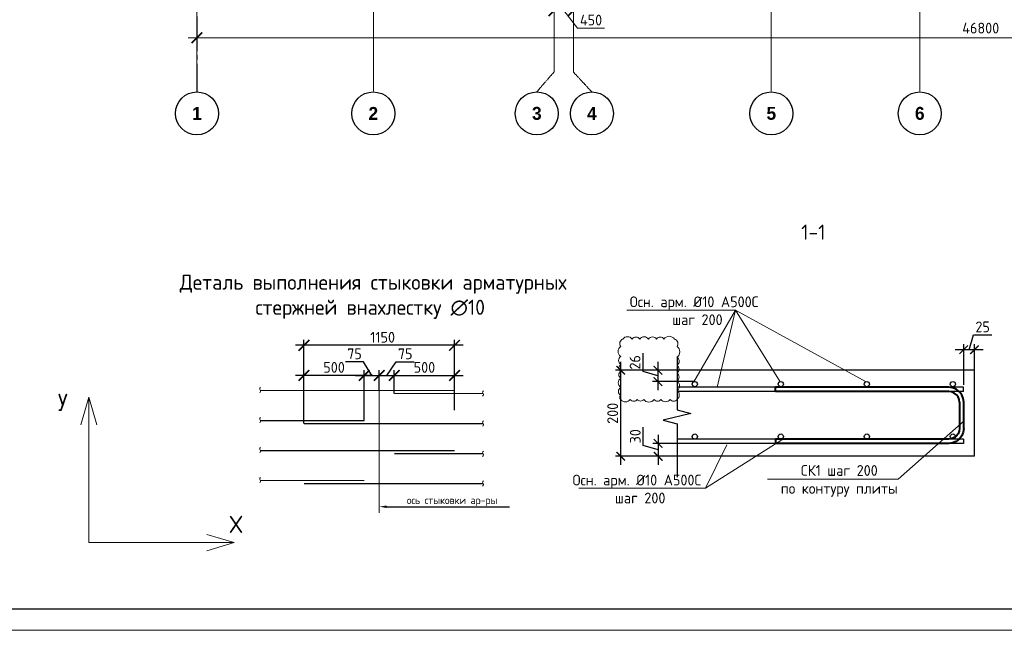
# Model space of a CAD drawing. Header units: millimetres. Extents: x -42044588 to 856694, y -806701 to 941911.
# Tile 44 of 256: x -107455 to -84570, y -449019 to -434819. Entities that reach past the tile are written whole.
import ezdxf
from ezdxf import colors
from ezdxf.entities.mleader import LeaderData, LeaderLine
from ezdxf.enums import TextEntityAlignment as Align
from ezdxf.math import Vec2, Vec3

# ---------------------------------------------------------------- set-up
doc = ezdxf.new("R2010")
doc.units = ezdxf.units.MM
for name, pattern in [('______5', [1100, 800, -100, 100, -100]), ('CENTER2', [28.575, 19.05, -3.175, 3.175, -3.175]), ('осевая', [50.8, 31.75, -6.35, 6.35, -6.35])]:
    doc.linetypes.add(name, pattern=pattern)
for name, color, linetype, lineweight in [('0.20 __', 4, 'Continuous', 20), ('_0.5', 94, 'Continuous', 50), ('Арм_хомуты', 133, 'Continuous', 18), ('Арматура', 152, 'Continuous', 40), ('Выноски', 20, 'Continuous', 20), ('Осевая', 10, 'CENTER2', 20), ('Оси', 40, '______5', 18), ('Перекрытие ж_бетон', 1, 'Continuous', 30), ('подоснова', 151, 'Continuous', 5), ('поз.', 2, 'Continuous', 25), ('РАЗМЕРЫ', 1, 'Continuous', 9), ('Текст', 7, 'Continuous', 25), ('ТОНКИЕ', 7, 'Continuous', 9), ('Узлы', 7, 'Continuous', 0)]:
    doc.layers.add(name, color=color, linetype=linetype, lineweight=lineweight)
doc.layers.add('ТОЛСТЫЕ_ОСНОВНЫЕ', color=6, linetype='Continuous')
doc.styles.add('Century Gothic', font='GOTHIC.TTF')
doc.styles.add('GOST 2.304', font='CS_Gost2304.shx')
doc.styles.add('GOST-2.304_Type-B', font='GOST_Common.ttf')
doc.styles.add('ГОСТ', font='GOST_Common.ttf')
doc.styles.add('ГОСТ 2.304', font='GOST_Common.ttf')
doc.styles.add('Украинский', font='isocpeur.ttf', dxfattribs={"oblique": 12})
doc.dimstyles.new('5х', dxfattribs={"dimscale": 100, "dimtxt": 2.5, "dimasz": 2.5, "dimexe": 1.25, "dimexo": 0, "dimtad": 1, "dimdec": 0, "dimlfac": 0.2, "dimtxsty": 'GOST-2.304_Type-B', "dimblk": 'ARCHTICK', "dimcen": 2.5, "dimdle": 2, "dimadec": 0, "dimazin": 2, "dimtfac": 0.75, "dimtdec": 0, "dimtmove": 1, "dimatfit": 3, "dimfxl": 0, "dimtolj": 1, "dimarcsym": 0})
doc.dimstyles.new('СПДС', dxfattribs={"dimscale": 100, "dimtxt": 2.5, "dimasz": 2, "dimexe": 1.25, "dimexo": 0, "dimtad": 1, "dimdec": 0, "dimrnd": 5, "dimtxsty": 'GOST-2.304_Type-B', "dimblk": 'ARCHTICK', "dimcen": 2.5, "dimdle": 2, "dimclrd": 1, "dimclre": 1, "dimclrt": 1, "dimadec": 0, "dimazin": 2, "dimtfac": 0.75, "dimtdec": 0, "dimtmove": 1, "dimatfit": 3, "dimfxl": 0, "dimtolj": 1, "dimarcsym": 0})

# ---------------------------------------------------------------- blocks, each defined once
blk = doc.blocks.new('A$Cd09756da')
at = {"layer": 'Текст', "color": 7, "attachment_point": 1, "style": 'ГОСТ'}
for s, width, heights, insert, char_height in [('\\pi594.35517;{\\fTimes New Roman|b0|i0|c204|p18;\\C256;Строительство жилого комплекса со  встроенными помещениями \\P\\pi1441.86779;общественного-делового, коммерческого назначения и \\P\\pi41.3631;поликлиническим учреждением по адресу: г. Чита, ул. 1-я Коллективная}', 11543.07, [0], (-11741, 4333), 250), ('\\pi389.01406;{\\fTimes New Roman|b0|i0|c204|p18;\\C256;«Жилой дом со встроенными помещениями \\P\\pi641.91601;общественно-делового и коммерческого \\P\\pi302.06381;назначения на первом этаже здания», поз. 3.1\\P}', 7000, [1500], (-12014, 2803), 225)]:
    blk.add_mtext_dynamic_manual_height_columns(s, width=width, gutter_width=12.5, heights=heights, dxfattribs=dict(at, insert=insert, char_height=char_height))
blk = doc.blocks.new('*U6686')
at = {"layer": 'ТОЛСТЫЕ_ОСНОВНЫЕ', "color": 6}
blk.add_lwpolyline([(20, 5), (886, 5), (886, 415), (20, 415)], close=True, dxfattribs=at)
at = {"layer": 'ТОНКИЕ'}
blk.add_lwpolyline([(0, 0), (891, 0), (891, 420), (0, 420)], close=True, dxfattribs=at)
blk = doc.blocks.new('_ArchTick')
at = {"color": 0, "linetype": 'ByBlock', "const_width": 0.15}
blk.add_lwpolyline([(-0.5, -0.5), (0.5, 0.5)], dxfattribs=at)
blk = doc.blocks.new('*D6710')
at = {"color": 1, "lineweight": -2, "transparency": 16777216}
for p, q in [((-85905, -346670), (-38705, -346670)), ((-85705, -346670), (-85705, -346545)), ((-38905, -346670), (-38905, -346545))]:
    blk.add_line(p, q, dxfattribs=at)
at = {"layer": 'DEFPOINTS', "color": 0, "transparency": 16777216}
for p in [(-85705, -346670), (-38905, -346670), (-38905, -346670)]:
    blk.add_point(p, dxfattribs=at)
at = {"color": 1, "lineweight": -2, "transparency": 16777216, "xscale": 250, "yscale": 250, "zscale": 250, "rotation": 180}
blk.add_blockref('_ArchTick', (-85705, -346670), dxfattribs=at)
at = {"color": 1, "lineweight": -2, "transparency": 16777216, "xscale": 250, "yscale": 250, "zscale": 250}
blk.add_blockref('_ArchTick', (-38905, -346670), dxfattribs=at)
at = {"color": 1, "transparency": 16777216, "insert": (-67487, -346445), "char_height": 250, "width": 104166.67, "attachment_point": 5, "style": 'GOST-2.304_Type-B'}
blk.add_mtext('\\A1;46800', dxfattribs=at)
blk = doc.blocks.new('NSY101')
at = {"color": 0, "linetype": 'ByBlock', "lineweight": -2}
blk.add_circle((0, 0), 50, dxfattribs=at)
blk = doc.blocks.new('СЛОЖНЫЙ_ОБЪЕКТ_31')
at = {"layer": 'Оси', "color": 16, "linetype": 'Continuous', "lineweight": 25, "transparency": 33554687, "xscale": 9.999999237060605, "yscale": 9.999999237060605, "zscale": 9.999999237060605}
blk.add_blockref('NSY101', (8813, -43009), dxfattribs=at)
at = {"layer": 'Оси', "color": 16, "linetype": 'Continuous', "lineweight": 25, "transparency": 33554687, "insert": (8813, -43009), "char_height": 300, "width": 385, "attachment_point": 5, "style": 'Century Gothic'}
blk.add_mtext('\\A1;{\\fCentury Gothic|i0|b1;\\H300.000000;\\W1.000000;\\C16;2}\\P', dxfattribs=at)
blk = doc.blocks.new('СЛОЖНЫЙ_ОБЪЕКТ_32')
at = {"layer": 'Оси', "color": 16, "linetype": 'Continuous', "lineweight": 25, "transparency": 33554687, "xscale": 9.999999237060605, "yscale": 9.999999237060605, "zscale": 9.999999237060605}
blk.add_blockref('NSY101', (18063, -43009), dxfattribs=at)
at = {"layer": 'Оси', "color": 16, "linetype": 'Continuous', "lineweight": 25, "transparency": 33554687, "insert": (18063, -43009), "char_height": 300, "width": 385, "attachment_point": 5, "style": 'Century Gothic'}
blk.add_mtext('\\A1;{\\fCentury Gothic|i0|b1;\\H300.000000;\\W1.000000;\\C16;5}\\P', dxfattribs=at)
blk = doc.blocks.new('СЛОЖНЫЙ_ОБЪЕКТ_33')
at = {"layer": 'Оси', "color": 16, "linetype": 'Continuous', "lineweight": 25, "transparency": 33554687, "xscale": 9.999999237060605, "yscale": 9.999999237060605, "zscale": 9.999999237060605}
blk.add_blockref('NSY101', (21513, -43009), dxfattribs=at)
at = {"layer": 'Оси', "color": 16, "linetype": 'Continuous', "lineweight": 25, "transparency": 33554687, "insert": (21513, -43009), "char_height": 300, "width": 385, "attachment_point": 5, "style": 'Century Gothic'}
blk.add_mtext('\\A1;{\\fCentury Gothic|i0|b1;\\H300.000000;\\W1.000000;\\C16;6}\\P', dxfattribs=at)
blk = doc.blocks.new('СЛОЖНЫЙ_ОБЪЕКТ_46')
at = {"layer": 'Оси', "color": 16, "linetype": 'Continuous', "lineweight": 25, "transparency": 33554687, "xscale": 9.999999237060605, "yscale": 9.999999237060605, "zscale": 9.999999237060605}
blk.add_blockref('NSY101', (5263, -43009), dxfattribs=at)
at = {"layer": 'Оси', "color": 16, "linetype": 'Continuous', "lineweight": 25, "transparency": 33554687, "insert": (5263, -43009), "char_height": 300, "width": 385, "attachment_point": 5, "style": 'Century Gothic'}
blk.add_mtext('\\A1;{\\fCentury Gothic|i0|b1;\\H300.000000;\\W1.000000;\\C16;1}\\P', dxfattribs=at)
blk = doc.blocks.new('СЛОЖНЫЙ_ОБЪЕКТ_48')
at = {"layer": 'Оси', "color": 16, "linetype": 'Continuous', "lineweight": 25, "transparency": 33554687, "xscale": 9.999999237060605, "yscale": 9.999999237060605, "zscale": 9.999999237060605}
blk.add_blockref('NSY101', (13893, -43009), dxfattribs=at)
at = {"layer": 'Оси', "color": 16, "linetype": 'Continuous', "lineweight": 25, "transparency": 33554687, "insert": (13893, -43009), "char_height": 300, "width": 385, "attachment_point": 5, "style": 'Century Gothic'}
blk.add_mtext('\\A1;{\\fCentury Gothic|i0|b1;\\H300.000000;\\W1.000000;\\C16;4}\\P', dxfattribs=at)
blk = doc.blocks.new('СЛОЖНЫЙ_ОБЪЕКТ_49')
at = {"layer": 'Оси', "color": 16, "linetype": 'Continuous', "lineweight": 25, "transparency": 33554687, "xscale": 9.999999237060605, "yscale": 9.999999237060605, "zscale": 9.999999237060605}
blk.add_blockref('NSY101', (12613, -43009), dxfattribs=at)
at = {"layer": 'Оси', "color": 16, "linetype": 'Continuous', "lineweight": 25, "transparency": 33554687, "insert": (12613, -43009), "char_height": 300, "width": 385, "attachment_point": 5, "style": 'Century Gothic'}
blk.add_mtext('\\A1;{\\fCentury Gothic|i0|b1;\\H300.000000;\\W1.000000;\\C16;3}\\P', dxfattribs=at)
blk = doc.blocks.new('*D6729')
at = {"color": 1, "lineweight": -2, "transparency": 16777216}
for p, q in [((-77405, -345914), (-77405, -346164)), ((-76955, -345976), (-76955, -346164)), ((-76755, -346039), (-77605, -346039)), ((-77180, -346039), (-76858, -346445)), ((-76858, -346445), (-76233, -346445))]:
    blk.add_line(p, q, dxfattribs=at)
at = {"layer": 'DEFPOINTS', "color": 0, "transparency": 16777216}
for p in [(-77405, -345914), (-76955, -345976), (-77405, -346039)]:
    blk.add_point(p, dxfattribs=at)
at = {"color": 1, "lineweight": -2, "transparency": 16777216, "xscale": 250, "yscale": 250, "zscale": 250, "rotation": 180}
blk.add_blockref('_ArchTick', (-77405, -346039), dxfattribs=at)
at = {"color": 1, "lineweight": -2, "transparency": 16777216, "xscale": 250, "yscale": 250, "zscale": 250}
blk.add_blockref('_ArchTick', (-76955, -346039), dxfattribs=at)
at = {"color": 1, "transparency": 16777216, "insert": (-76545, -346258), "char_height": 250, "attachment_point": 5, "style": 'GOST-2.304_Type-B'}
blk.add_mtext('\\A1;450', dxfattribs=at)
blk = doc.blocks.new('*D6051')
at = {"layer": 'DEFPOINTS', "color": 0, "linetype": 'Continuous', "transparency": 16777216}
for p in [(-100848, -443091), (-100848, -443441), (-99448, -444141)]:
    blk.add_point(p, dxfattribs=at)
at = {"layer": 'РАЗМЕРЫ', "color": 0, "linetype": 'Continuous', "lineweight": -2, "transparency": 16777216}
for p, q in [((-100848, -443441), (-100848, -442966)), ((-99448, -444141), (-99448, -442966)), ((-99248, -443091), (-101048, -443091))]:
    blk.add_line(p, q, dxfattribs=at)
at = {"layer": 'РАЗМЕРЫ', "color": 0, "linetype": 'Continuous', "lineweight": -2, "transparency": 16777216, "xscale": 250, "yscale": 250, "zscale": 250, "rotation": 180}
blk.add_blockref('_ArchTick', (-100848, -443091), dxfattribs=at)
at = {"layer": 'РАЗМЕРЫ', "color": 0, "linetype": 'Continuous', "lineweight": -2, "transparency": 16777216, "xscale": 250, "yscale": 250, "zscale": 250}
blk.add_blockref('_ArchTick', (-99448, -443091), dxfattribs=at)
at = {"layer": 'РАЗМЕРЫ', "color": 0, "linetype": 'Continuous', "lineweight": 0, "transparency": 16777216, "insert": (-100148, -442904), "char_height": 250, "attachment_point": 5, "style": 'GOST-2.304_Type-B'}
blk.add_mtext('\\A1;500', dxfattribs=at)
blk = doc.blocks.new('*D6052')
at = {"layer": 'DEFPOINTS', "color": 0, "linetype": 'Continuous', "transparency": 16777216}
for p in [(-97348, -443091), (-97348, -443441), (-98748, -443512)]:
    blk.add_point(p, dxfattribs=at)
at = {"layer": 'РАЗМЕРЫ', "color": 0, "linetype": 'Continuous', "lineweight": -2, "transparency": 16777216}
for p, q in [((-98748, -443512), (-98748, -442966)), ((-97348, -443441), (-97348, -442966)), ((-98948, -443091), (-97148, -443091))]:
    blk.add_line(p, q, dxfattribs=at)
at = {"layer": 'РАЗМЕРЫ', "color": 0, "linetype": 'Continuous', "lineweight": -2, "transparency": 16777216, "xscale": 250, "yscale": 250, "zscale": 250, "rotation": 180}
blk.add_blockref('_ArchTick', (-98748, -443091), dxfattribs=at)
at = {"layer": 'РАЗМЕРЫ', "color": 0, "linetype": 'Continuous', "lineweight": -2, "transparency": 16777216, "xscale": 250, "yscale": 250, "zscale": 250}
blk.add_blockref('_ArchTick', (-97348, -443091), dxfattribs=at)
at = {"layer": 'РАЗМЕРЫ', "color": 0, "linetype": 'Continuous', "lineweight": 0, "transparency": 16777216, "insert": (-98048, -442904), "char_height": 250, "attachment_point": 5, "style": 'GOST-2.304_Type-B'}
blk.add_mtext('\\A1;500', dxfattribs=at)
blk = doc.blocks.new('*D6053')
at = {"layer": 'DEFPOINTS', "color": 0, "linetype": 'Continuous', "transparency": 16777216}
for p in [(-100848, -442391), (-97348, -443898), (-100848, -444212)]:
    blk.add_point(p, dxfattribs=at)
at = {"layer": 'РАЗМЕРЫ', "color": 0, "linetype": 'Continuous', "lineweight": -2, "transparency": 16777216}
for p, q in [((-100848, -444212), (-100848, -442266)), ((-97348, -443898), (-97348, -442266)), ((-97148, -442391), (-101048, -442391))]:
    blk.add_line(p, q, dxfattribs=at)
at = {"layer": 'РАЗМЕРЫ', "color": 0, "linetype": 'Continuous', "lineweight": -2, "transparency": 16777216, "xscale": 250, "yscale": 250, "zscale": 250, "rotation": 180}
blk.add_blockref('_ArchTick', (-100848, -442391), dxfattribs=at)
at = {"layer": 'РАЗМЕРЫ', "color": 0, "linetype": 'Continuous', "lineweight": -2, "transparency": 16777216, "xscale": 250, "yscale": 250, "zscale": 250}
blk.add_blockref('_ArchTick', (-97348, -442391), dxfattribs=at)
at = {"layer": 'РАЗМЕРЫ', "color": 0, "linetype": 'Continuous', "lineweight": 0, "transparency": 16777216, "insert": (-99019, -442204), "char_height": 250, "attachment_point": 5, "style": 'GOST-2.304_Type-B'}
blk.add_mtext('\\A1;1150', dxfattribs=at)
blk = doc.blocks.new('*D6054')
at = {"layer": 'DEFPOINTS', "color": 0, "linetype": 'Continuous', "transparency": 16777216}
for p in [(-99098, -443091), (-99098, -443441), (-99448, -443500)]:
    blk.add_point(p, dxfattribs=at)
at = {"layer": 'РАЗМЕРЫ', "color": 0, "linetype": 'Continuous', "lineweight": -2, "transparency": 16777216}
for p, q in [((-99462, -442776), (-99885, -442776)), ((-99273, -443091), (-99462, -442776)), ((-99448, -443500), (-99448, -442966)), ((-99098, -443441), (-99098, -442966)), ((-99648, -443091), (-98898, -443091))]:
    blk.add_line(p, q, dxfattribs=at)
at = {"layer": 'РАЗМЕРЫ', "color": 0, "linetype": 'Continuous', "lineweight": -2, "transparency": 16777216, "xscale": 250, "yscale": 250, "zscale": 250, "rotation": 180}
blk.add_blockref('_ArchTick', (-99448, -443091), dxfattribs=at)
at = {"layer": 'РАЗМЕРЫ', "color": 0, "linetype": 'Continuous', "lineweight": -2, "transparency": 16777216, "xscale": 250, "yscale": 250, "zscale": 250}
blk.add_blockref('_ArchTick', (-99098, -443091), dxfattribs=at)
at = {"layer": 'РАЗМЕРЫ', "color": 0, "linetype": 'Continuous', "lineweight": 0, "transparency": 16777216, "insert": (-99673, -442589), "char_height": 250, "attachment_point": 5, "style": 'GOST-2.304_Type-B'}
blk.add_mtext('\\A1;75', dxfattribs=at)
blk = doc.blocks.new('*D6055')
at = {"layer": 'DEFPOINTS', "color": 0, "linetype": 'Continuous', "transparency": 16777216}
for p in [(-98748, -443091), (-99098, -443441), (-98748, -443500)]:
    blk.add_point(p, dxfattribs=at)
at = {"layer": 'РАЗМЕРЫ', "color": 0, "linetype": 'Continuous', "lineweight": -2, "transparency": 16777216}
for p, q in [((-98923, -443091), (-98707, -442776)), ((-98707, -442776), (-98283, -442776)), ((-99098, -443441), (-99098, -442966)), ((-98748, -443500), (-98748, -442966)), ((-99298, -443091), (-98548, -443091))]:
    blk.add_line(p, q, dxfattribs=at)
at = {"layer": 'РАЗМЕРЫ', "color": 0, "linetype": 'Continuous', "lineweight": -2, "transparency": 16777216, "xscale": 250, "yscale": 250, "zscale": 250, "rotation": 180}
blk.add_blockref('_ArchTick', (-99098, -443091), dxfattribs=at)
at = {"layer": 'РАЗМЕРЫ', "color": 0, "linetype": 'Continuous', "lineweight": -2, "transparency": 16777216, "xscale": 250, "yscale": 250, "zscale": 250}
blk.add_blockref('_ArchTick', (-98748, -443091), dxfattribs=at)
at = {"layer": 'РАЗМЕРЫ', "color": 0, "linetype": 'Continuous', "lineweight": 0, "transparency": 16777216, "insert": (-98495, -442589), "char_height": 250, "attachment_point": 5, "style": 'GOST-2.304_Type-B'}
blk.add_mtext('\\A1;75', dxfattribs=at)
blk = doc.blocks.new('*U7184')
at = {"color": 0, "linetype": 'ByBlock', "lineweight": -2}
for p, q in [((-65.3, 25), (-65.3, 427.5)), ((-55.3, 427.5), (-65.3, 427.5)), ((-55.3, 25), (-55.3, 427.5)), ((55.3, 25), (55.3, 427.5)), ((55.3, 427.5), (65.3, 427.5)), ((65.3, 25), (65.3, 427.5)), ((-64.1, 15.9), (-65.3, 25)), ((-54.4, 18.5), (-55.3, 25)), ((54.4, 18.5), (55.3, 25)), ((64.1, 15.9), (65.3, 25)), ((-60.6, 7.5), (-64.1, 15.9)), ((-55, 0.3), (-60.6, 7.5)), ((-47.8, -5.3), (-55, 0.3)), ((-51.9, 12.5), (-54.4, 18.5)), ((-47.9, 7.3), (-51.9, 12.5)), ((-42.8, 3.3), (-47.9, 7.3)), ((-36.7, 0.9), (-42.8, 3.3)), ((-30.3, 0), (-36.7, 0.9)), ((-30.3, 0), (30.3, 0)), ((30.3, 0), (36.7, 0.9)), ((36.7, 0.9), (42.8, 3.3)), ((42.8, 3.3), (47.9, 7.3)), ((47.8, -5.3), (55, 0.3)), ((47.9, 7.3), (51.9, 12.5)), ((51.9, 12.5), (54.4, 18.5)), ((55, 0.3), (60.6, 7.5)), ((60.6, 7.5), (64.1, 15.9)), ((-39.3, -8.8), (-47.8, -5.3)), ((-30.3, -10), (-39.3, -8.8)), ((30.3, -10), (-30.3, -10)), ((30.3, -10), (39.3, -8.8)), ((39.3, -8.8), (47.8, -5.3))]:
    blk.add_line(p, q, dxfattribs=at)
at = {"style": 'GOST 2.304', "oblique": 15, "flags": 9}
for tag, p in [('ПОЗИЦИЯ', (795.4, -54.4)), ('ДИАМЕТР', (795.7, -58.7)), ('КЛАСС', (796, -63.1)), ('ДЛИНА', (796.5, -67.9)), ('МАССА', (796.8, -73.3))]:
    blk.add_attdef(tag, p, '', height=2.5, dxfattribs=at)
blk = doc.blocks.new('*D7276')
at = {"layer": 'DEFPOINTS', "color": 0, "transparency": 16777216}
for p in [(-85515, -442493), (-85265, -442972), (-85515, -443312)]:
    blk.add_point(p, dxfattribs=at)
at = {"layer": 'РАЗМЕРЫ', "color": 1, "lineweight": -2, "transparency": 16777216}
for p, q in [((-85390, -442493), (-85287, -442149)), ((-85287, -442149), (-84862, -442149)), ((-85065, -442493), (-85715, -442493)), ((-85515, -443312), (-85515, -442368)), ((-85265, -442972), (-85265, -442368))]:
    blk.add_line(p, q, dxfattribs=at)
at = {"layer": 'РАЗМЕРЫ', "color": 1, "lineweight": -2, "transparency": 16777216, "xscale": 200, "yscale": 200, "zscale": 200, "rotation": 180}
blk.add_blockref('_ArchTick', (-85515, -442493), dxfattribs=at)
at = {"layer": 'РАЗМЕРЫ', "color": 1, "lineweight": -2, "transparency": 16777216, "xscale": 200, "yscale": 200, "zscale": 200}
blk.add_blockref('_ArchTick', (-85265, -442493), dxfattribs=at)
at = {"layer": 'РАЗМЕРЫ', "color": 1, "lineweight": 0, "transparency": 16777216, "insert": (-85074, -441962), "char_height": 250, "attachment_point": 5, "style": 'GOST-2.304_Type-B'}
blk.add_mtext('\\A1;25', dxfattribs=at)
blk = doc.blocks.new('_None')
blk = doc.blocks.new('*D7277')
at = {"layer": 'DEFPOINTS', "color": 0, "transparency": 16777216}
for p in [(-93485, -442972), (-92213, -442972), (-92293, -444972)]:
    blk.add_point(p, dxfattribs=at)
at = {"layer": 'РАЗМЕРЫ', "color": 1, "lineweight": -2, "transparency": 16777216}
for p, q in [((-93485, -445172), (-93485, -442772)), ((-92213, -442972), (-93610, -442972)), ((-92293, -444972), (-93610, -444972))]:
    blk.add_line(p, q, dxfattribs=at)
at = {"layer": 'РАЗМЕРЫ', "color": 1, "lineweight": -2, "transparency": 16777216, "xscale": 200, "yscale": 200, "zscale": 200}
for p, rotation in [((-93485, -442972), 90), ((-93485, -444972), 270)]:
    blk.add_blockref('_ArchTick', p, dxfattribs=dict(at, rotation=rotation))
at = {"layer": 'РАЗМЕРЫ', "color": 1, "lineweight": 0, "transparency": 16777216, "insert": (-93673, -443972), "char_height": 250, "attachment_point": 5, "rotation": 90, "style": 'GOST-2.304_Type-B'}
blk.add_mtext('\\A1;200', dxfattribs=at)
blk = doc.blocks.new('*D7279')
at = {"layer": 'DEFPOINTS', "color": 0, "transparency": 16777216}
for p in [(-92054, -442972), (-92621, -443233), (-91765, -443233)]:
    blk.add_point(p, dxfattribs=at)
at = {"layer": 'РАЗМЕРЫ', "color": 1, "lineweight": -2, "transparency": 16777216}
for p, q in [((-92965, -442999), (-92965, -442574)), ((-92621, -442772), (-92621, -443433)), ((-92621, -443103), (-92965, -442999)), ((-92054, -442972), (-92746, -442972)), ((-91765, -443233), (-92746, -443233))]:
    blk.add_line(p, q, dxfattribs=at)
at = {"layer": 'РАЗМЕРЫ', "color": 1, "lineweight": -2, "transparency": 16777216, "xscale": 200, "yscale": 200, "zscale": 200}
for p, rotation in [((-92621, -442972), 90), ((-92621, -443233), 270)]:
    blk.add_blockref('_ArchTick', p, dxfattribs=dict(at, rotation=rotation))
at = {"layer": 'РАЗМЕРЫ', "color": 1, "lineweight": 0, "transparency": 16777216, "insert": (-93152, -442787), "char_height": 250, "attachment_point": 5, "rotation": 90, "style": 'GOST-2.304_Type-B'}
blk.add_mtext('\\A1;26', dxfattribs=at)
blk = doc.blocks.new('*D7280')
at = {"layer": 'DEFPOINTS', "color": 0, "transparency": 16777216}
for p in [(-91799, -444671), (-92617, -444972), (-91752, -444972)]:
    blk.add_point(p, dxfattribs=at)
at = {"layer": 'РАЗМЕРЫ', "color": 1, "lineweight": -2, "transparency": 16777216}
for p, q in [((-92961, -444718), (-92961, -444293)), ((-92617, -444471), (-92617, -445172)), ((-92617, -444822), (-92961, -444718)), ((-91799, -444671), (-92742, -444671)), ((-91752, -444972), (-92742, -444972))]:
    blk.add_line(p, q, dxfattribs=at)
at = {"layer": 'РАЗМЕРЫ', "color": 1, "lineweight": -2, "transparency": 16777216, "xscale": 200, "yscale": 200, "zscale": 200}
for p, rotation in [((-92617, -444671), 90), ((-92617, -444972), 270)]:
    blk.add_blockref('_ArchTick', p, dxfattribs=dict(at, rotation=rotation))
at = {"layer": 'РАЗМЕРЫ', "color": 1, "lineweight": 0, "transparency": 16777216, "insert": (-93148, -444506), "char_height": 250, "attachment_point": 5, "rotation": 90, "style": 'GOST-2.304_Type-B'}
blk.add_mtext('\\A1;30', dxfattribs=at)
blk = doc.blocks.new('оси блок 2')
at = {"layer": 'Оси', "color": 16, "linetype": 'осевая', "lineweight": 0, "ltscale": 0.25, "transparency": 33554687}
for p, q in [((-85704.7, -322543), (-85704.7, -347930)), ((-81604.7, -322543), (-81604.7, -347914.1)), ((-72354.7, -322543), (-72354.7, -347914.1)), ((-68904.7, -322543), (-68904.7, -347914.1)), ((-77404.7, -323084.4), (-77404.7, -347462.5)), ((-76954.7, -323084.4), (-76954.7, -347468.4))]:
    blk.add_line(p, q, dxfattribs=at)
at = {"layer": 'Оси', "color": 16, "linetype": 'осевая', "lineweight": 0, "transparency": 33554687}
for p, q in [((-77805.3, -347930), (-77404.7, -347462.5)), ((-76525.3, -347930), (-76954.7, -347468.4))]:
    blk.add_line(p, q, dxfattribs=at)
at = {"layer": 'Оси', "color": 16, "linetype": 'Continuous', "lineweight": 25, "transparency": 33554687}
for name, p in [('СЛОЖНЫЙ_ОБЪЕКТ_46', (-90967.7, -305420.5)), ('СЛОЖНЫЙ_ОБЪЕКТ_31', (-90418.2, -305420.5)), ('СЛОЖНЫЙ_ОБЪЕКТ_49', (-90418.2, -305420.5)), ('СЛОЖНЫЙ_ОБЪЕКТ_48', (-90418.2, -305420.5)), ('СЛОЖНЫЙ_ОБЪЕКТ_32', (-90418.2, -305420.5)), ('СЛОЖНЫЙ_ОБЪЕКТ_33', (-90418.2, -305420.5))]:
    blk.add_blockref(name, p, dxfattribs=at)
dim = blk.add_linear_dim(base=(-77404.7, -346038.9), p1=(-76954.7, -345976.4), p2=(-77404.7, -345913.9), dimstyle='СПДС')
dim.commit()
dim.dimension.update_dxf_attribs({"geometry": '*D6729', "text_midpoint": (-76795.1, -346445.2), "dimtype": 160})
dim = blk.add_linear_dim(base=(-38904.7, -346670.2), p1=(-85704.7, -346670.2), p2=(-38904.7, -346670.2), dimstyle='СПДС', override={"dimgap": 1})
dim.commit()
dim.dimension.update_dxf_attribs({"geometry": '*D6710', "text_midpoint": (-67487.3, -346670.2), "dimtype": 160})

msp = doc.modelspace()

# ---------------------------------------------------------------- linework, layer by layer
at = {"color": 3, "linetype": 'Continuous', "lineweight": 30}
for centre in [(-91765.081, -443293.102), (-89765.081, -443293.102), (-87765.081, -443293.102), (-85765.081, -443293.102), (-91765.081, -444512.102), (-89765.081, -444512.102), (-87765.081, -444512.102), (-85765.081, -444512.102)]:
    msp.add_circle(centre, 60, dxfattribs=at)
at = {"layer": '0.20 __', "color": 2}
for points in [[(-101857.432, -443368.569), (-101876.682, -443400.069), (-101857.432, -443463.069), (-101876.682, -443494.569)], [(-96676.061, -443449.045), (-96695.311, -443480.545), (-96676.061, -443543.545), (-96695.311, -443575.045)], [(-101857.432, -444068.569), (-101876.682, -444100.069), (-101857.432, -444163.069), (-101876.682, -444194.569)], [(-96676.061, -444149.045), (-96695.311, -444180.545), (-96676.061, -444243.545), (-96695.311, -444275.045)], [(-101857.432, -444768.569), (-101876.682, -444800.069), (-101857.432, -444863.069), (-101876.682, -444894.569)], [(-96676.061, -444849.045), (-96695.311, -444880.545), (-96676.061, -444943.545), (-96695.311, -444975.045)], [(-101857.432, -445462.682), (-101876.682, -445494.182), (-101857.432, -445557.182), (-101876.682, -445588.682)], [(-96676.061, -445543.159), (-96695.311, -445574.659), (-96676.061, -445637.659), (-96695.311, -445669.159)]]:
    msp.add_spline(points, degree=3, dxfattribs=at)
at = {"layer": '_0.5', "color": 240, "lineweight": 0, "true_color": 0xed1f24}
msp.add_lwpolyline([(-93486.602, -443649.343, 0.52056705), (-93265.613, -443649.343, 0.52056705), (-93102.078, -443649.343, 0.52056705), (-92951.645, -443649.343, 0.52056705), (-92707.733, -443649.343, 0.52056705), (-92550.171, -443649.343, 0.52056705), (-92335.563, -443649.343, 0.52056705), (-92176.78, -443649.343, 0.52056705), (-92176.683, -443447.094, 0.52056705), (-92176.683, -443219.754, 0.52056705), (-92176.683, -443036.233, 0.52056705), (-92176.683, -442859.343, 0.52056705), (-92176.683, -442664.572, 0.52056705), (-92176.683, -442418.625, 0.52056705), (-92235.102, -442245.404, 0.52056705), (-92481.012, -442245.404, 0.52056705), (-92653.013, -442245.404, 0.52056705), (-92841.155, -442245.404, 0.52056705), (-93044.254, -442245.404, 0.52056705), (-93222.465, -442245.404, 0.52056705), (-93435.068, -442245.404, 0.52056705), (-93486.602, -442415.094, 0.52056705), (-93486.602, -442652.169, 0.52056705), (-93486.602, -442835.248, 0.52056705), (-93486.602, -442993.534, 0.52056705), (-93486.602, -443154.823, 0.52056705), (-93486.602, -443366.308, 0.52056705), (-93486.602, -443564.39, 0.52056705)], format="xyb", close=True, dxfattribs=at)
at = {"layer": 'Арматура', "color": 2, "lineweight": 0}
for p, q in [((-90817.953, -441570.692), (-93344.42, -441570.692)), ((-90817.953, -441570.692), (-91783.662, -443237.102)), ((-90817.953, -441570.692), (-91242.387, -443365.312)), ((-87783.662, -443237.102), (-90817.953, -441570.692)), ((-89783.662, -443237.102), (-90817.953, -441570.692)), ((-89737.812, -444592.102), (-91516.881, -445716.344)), ((-91516.881, -445716.344), (-91016.537, -444705.312)), ((-91516.881, -445716.344), (-94460.447, -445716.344))]:
    msp.add_line(p, q, dxfattribs=at)
at = {"layer": 'Арматура', "const_width": 28}
for points in [[(-101862.378, -443441.387), (-97347.796, -443441.387)], [(-98747.796, -443512.045), (-96685.686, -443512.045)], [(-101862.378, -444141.387), (-99447.796, -444141.387)], [(-100847.796, -444212.045), (-96685.686, -444212.045)], [(-101862.378, -444841.387), (-97347.796, -444841.387)], [(-98747.796, -444912.045), (-96685.686, -444912.045)], [(-101862.378, -445535.501), (-99447.796, -445535.501)], [(-100847.796, -445606.159), (-96685.686, -445606.159)]]:
    msp.add_lwpolyline(points, dxfattribs=at)
at = {"layer": 'Оси', "color": 16, "linetype": '______5', "lineweight": 25, "transparency": 33554687}
msp.add_line((-103335.275, -412747.408), (-103335.275, -436499.327), dxfattribs=at)
at = {"layer": 'Оси', "ltscale": 45}
msp.add_line((-99097.796, -443091.387), (-99097.796, -446283.02), dxfattribs=at)
at = {"layer": 'Перекрытие ж_бетон', "color": 7, "linetype": 'Continuous', "lineweight": 30}
for p, q in [((-85265.059, -442972.102), (-92176.683, -442972.102)), ((-85265.059, -444972.102), (-85265.059, -442972.102)), ((-85265.059, -444972.102), (-92176.683, -444972.102))]:
    msp.add_line(p, q, dxfattribs=at)
at = {"layer": 'Перекрытие ж_бетон', "color": 3, "linetype": 'Continuous', "lineweight": 30}
for p, q in [((-85515.081, -443368.102), (-92176.683, -443368.102)), ((-85515.08, -443467.012), (-92176.683, -443467.012)), ((-85515.08, -443467.012), (-85515.08, -443368.102)), ((-85515.081, -444572.102), (-92176.683, -444572.102)), ((-85515.081, -444572.102), (-85515.081, -444671.012)), ((-85975.057, -444671.012), (-92176.683, -444671.012)), ((-85515.08, -444671.012), (-92176.683, -444671.012))]:
    msp.add_line(p, q, dxfattribs=at)
at = {"layer": 'подоснова'}
for p, q in [((-105847.418, -443599.436), (-106035.026, -444236.986)), ((-105847.418, -443599.436), (-105847.418, -446980.042)), ((-105847.418, -443599.436), (-105659.81, -444236.986)), ((-102466.812, -446980.042), (-103104.362, -446792.433)), ((-105847.418, -446980.042), (-102466.812, -446980.042)), ((-102466.812, -446980.042), (-103104.362, -447167.65))]:
    msp.add_line(p, q, dxfattribs=at)
at = {"layer": 'поз.', "linetype": 'Continuous'}
msp.add_lwpolyline([(-92176.683, -442652.995), (-92176.683, -443894.995), (-91856.683, -443974.995), (-92496.683, -444134.995), (-92176.683, -444214.995), (-92176.683, -445456.995)], dxfattribs=at)

# ---------------------------------------------------------------- block references
at = {"xscale": 100, "yscale": 100, "zscale": 100}
msp.add_blockref('*U6686', (-111078.223, -449018.639), dxfattribs=at)
at = {"lineweight": 50, "ltscale": 100}
msp.add_blockref('A$Cd09756da', (-114599.263, -448277.399), dxfattribs=at)
at = {"layer": 'Арм_хомуты', "lineweight": 40, "xscale": -10, "yscale": 10, "zscale": 10, "rotation": 90}
msp.add_blockref('*U7184', (-85611.858, -444019.557), dxfattribs=at)
at = {"layer": 'РАЗМЕРЫ'}
msp.add_blockref('оси блок 2', (-17630.557, -88569.364), dxfattribs=at)

# ---------------------------------------------------------------- texts
at = {"ltscale": 100, "insert": (-133805.873, -427787.508), "char_height": 250, "attachment_point": 1, "style": 'ГОСТ'}
msp.add_mtext_dynamic_manual_height_columns('\\pi1250,t1750;1.^IПроизводство работ вести в строгом соответствии с требованиями СП 70.13330.2012 "Несущие и ограждающие конструкции" и проектом производства работ.{\\H1.83333x; }\\P2.^IПеред бетонированием арматуру и основание, на которую укладывается бетонная смесь, очистить от {\\H1.55556x; }ржавчины и грязи. {\\H1.64815x; }\\P3.^IБетонирование вести слоем на всю толщину  плит. Захватки при бетонировании должны быть отсечены {\\H1.61728x; }вертикальными швами. Бетон применять класса В25. Заполнителем для бетона служит щебень твердых пород, {\\H1.62757x; }наибольшая фракция щебня не должна превышать 40мм.{\\H1.62414x; }\\P4.^IВ процессе бетонирования обеспечить соблюдение защитных слоев и мест положения рабочей арматуры {\\H1.62529x; }согласно проекту. Материал фиксаторов для нижней арматуры фундаментных плит выбирается проектом производства {\\H1.6249x; }работ, исходя из конкретных возможностей строительной организации.{\\H1.62503x; }\\P5.^IПроектом принято соединение рабочих стержней арматуры монолитной плиты внахлестку (без сварки). {\\H1.72499x; }\\P6.^IСварные арматурные каркасы изготовить на заводе-изготовители. {\\H1.67917x; }\\P7.^IКрестообразные соединения стержней арматуры 1-го и 2-го рядов, а также 3-го и 4-го рядов между собой {\\H1.60694x; }выполнить вязкой отожженной проволокой диаметром 2,0-3,0 мм. Допускается применение специальных соединительных {\\H1.63102x; }элементов - пластмассовых или проволочных фиксаторов. Соединение арматуры допускается предусматривать не во всех {\\H1.62299x; }местах пересечения стержней арматуры. При этом должны быть связаны вязальной проволокой все пересечения стержней {\\H1.62567x; }в 2-х крайних рядах по периметру плит, остальные узлы могут быть соединены через узел в шахматном порядке (схему {\\H1.72478x; }вязки стержней см. на данном листе).{\\H1.77924x; }', width=18954.38214, gutter_width=12.5, heights=[0], dxfattribs=at)
at = {"layer": 'Арматура', "color": 2, "lineweight": 0, "char_height": 250, "width": 3270.99844, "attachment_point": 5, "style": 'ГОСТ 2.304'}
for insert in [(-91778.988, -441379.262), (-93108.633, -445524.913)]:
    msp.add_mtext(' \\PОсн. арм. %%C10 А500С\\P шаг 200', dxfattribs=dict(at, insert=insert))
at = {"layer": 'Выноски', "color": 240, "true_color": 0xed1f24, "insert": (-133083.057, -441144.349), "char_height": 250, "width": 18219.65973, "attachment_point": 1, "style": 'ГОСТ'}
msp.add_mtext('\\pi-500,l500;В выделенной области представлена замененная ( актуальная) версия. Содержание изменения см. в листе разрешения на внесение изменений{\\H1.025x; }', dxfattribs=at)
at = {"layer": 'Осевая', "style": 'GOST-2.304_Type-B'}
for s, p in [('У', (-106452.557, -443718.145)), ('Х', (-102427.07, -446555.089))]:
    msp.add_text(s, height=400, dxfattribs=at).set_placement(p, align=Align.MIDDLE_CENTER)
at = {"layer": 'Текст', "color": 7, "insert": (-126599.263, -446777.399), "char_height": 250, "attachment_point": 1, "style": 'ГОСТ'}
msp.add_mtext_dynamic_manual_height_columns('\\pi3500;\\P\\pi322.53788;Плита на отм. +39,900;+43,050 (опалубка)', width=7000, gutter_width=12.5, heights=[1500], dxfattribs=at)
at = {"layer": 'Узлы', "color": 80, "linetype": 'Continuous', "lineweight": 0, "style": 'GOST-2.304_Type-B'}
msp.add_text('1-1', height=350, dxfattribs=at).set_placement((-89289.957, -439934.447))
at = {"layer": 'Узлы', "color": 80, "linetype": 'Continuous', "lineweight": 0, "attachment_point": 5, "style": 'GOST-2.304_Type-B'}
for s, insert, char_height, width in [('\\pi136.85;Деталь выполнения стыковки арматурных стержней внахлестку ∅10', (-99308.111, -441262.2), 350, 10464.96038), ('ось стыковки ар-ры', (-97404.69, -446018.246), 175, 7325.47227)]:
    msp.add_mtext(s, dxfattribs=dict(at, insert=insert, char_height=char_height, width=width))

# ---------------------------------------------------------------- dimensions: what is measured, and where the dimension line sits
at = {"layer": 'РАЗМЕРЫ', "lineweight": 0}
dim = msp.add_linear_dim(base=(-85515.081, -442493.145), p1=(-85265.059, -442972.102), p2=(-85515.081, -443312.102), dimstyle='СПДС', override={"dimlfac": 0.1, "dimrnd": 5}, dxfattribs=at)
dim.commit()
dim.dimension.update_dxf_attribs({"geometry": '*D7276', "text_midpoint": (-85224.445, -441961.895)})
at = {"layer": 'РАЗМЕРЫ', "linetype": 'Continuous', "lineweight": 0}
for base, p1, p2, text, picture, middle in [((-100847.796, -442391.387), (-97347.796, -443898.367), (-100847.796, -444212.045), '1150', '*D6053', (-99018.927, -442391.387)), ((-99097.796, -443091.387), (-99447.796, -443500.113), (-99097.796, -443441.387), '75', '*D6054', (-99524.004, -442776.387)), ((-98747.796, -443091.387), (-99097.796, -443441.387), (-98747.796, -443500.113), '75', '*D6055', (-98644.782, -442776.387)), ((-100847.796, -443091.387), (-99447.796, -444141.387), (-100847.796, -443441.387), '500', '*D6051', (-100147.796, -443091.387)), ((-97347.796, -443091.387), (-98747.796, -443512.045), (-97347.796, -443441.387), '500', '*D6052', (-98047.796, -443091.387))]:
    dim = msp.add_linear_dim(base=base, p1=p1, p2=p2, text=text, dimstyle='5х', dxfattribs=at)
    dim.commit()
    dim.dimension.update_dxf_attribs({"geometry": picture, "text_midpoint": middle, "dimtype": 160})
at = {"layer": 'РАЗМЕРЫ', "lineweight": 0}
for base, p1, p2, override, picture, middle in [((-92620.881, -443233.102), (-92054.149, -442972.102), (-91765.081, -443233.102), {"dimlfac": 0.1, "dimrnd": 0}, '*D7279', (-93152.131, -442936.977)), ((-93485.166, -442972.381), (-92293.468, -444972.102), (-92212.884, -442972.381), {"dimlfac": 0.1, "dimrnd": 5}, '*D7277', (-93672.666, -443972.241)), ((-92617.131, -444972.102), (-91798.96, -444671.012), (-91752.234, -444972.102), {"dimlfac": 0.1, "dimrnd": 5}, '*D7280', (-93148.381, -444655.932))]:
    dim = msp.add_linear_dim(base=base, p1=p1, p2=p2, angle=90, dimstyle='СПДС', override=override, dxfattribs=at)
    dim.commit()
    dim.dimension.update_dxf_attribs({"geometry": picture, "text_midpoint": middle})

# ---------------------------------------------------------------- leaders
at = {"layer": 'Выноски', "ltscale": 0.1}
ml = msp.add_multileader_mtext('Standard', dxfattribs=at)
ml.set_content('', color=256, style='Украинский')
ml.set_leader_properties()
ml.build(insert=Vec2(0, 0))
ml.multileader.update_dxf_attribs({"text_right_attachment_type": 6, "arrow_head_size": 175})
ctx = ml.context
ctx.base_point, ctx.char_height, ctx.arrow_head_size, ctx.landing_gap_size, ctx.plane_origin = Vec3(-96074.383, -446144.134), 0.126, 175, 0.063, Vec3(-97879.828, -448350.389)
ctx.right_attachment = 6
notes = []
notes.append((ctx, [(1, (1, 1, 0), (-98572.796, -446144.134), (1, 0), 2498.413, [(0, [(-99097.796, -446144.134)], 0, [])])]))
ctx.mtext.insert, ctx.mtext.flow_direction = Vec3(-96074.32, -446144.071), 5
at = {"layer": 'подоснова', "color": 2, "lineweight": 0, "ltscale": 0.3}
ml = msp.add_multileader_mtext('Standard', dxfattribs=at)
ml.set_content('СК1 шаг 200 \\Pпо контуру плиты', color=2, style='GOST-2.304_Type-B')
ml.set_leader_properties(color=256, linetype='ByLayer', lineweight=15)
ml.set_arrow_properties(name='NONE')
ml.build(insert=Vec2(0, 0))
ml.multileader.update_dxf_attribs({"text_left_attachment_type": 6, "text_right_attachment_type": 6, "dogleg_length": 0.1, "arrow_head_size": 18})
ctx = ml.context
ctx.base_point, ctx.char_height, ctx.arrow_head_size, ctx.landing_gap_size, ctx.plane_origin = Vec3(-89773.206, -445501.447), 250, 18, 20, Vec3(-94142.183, -441293.027)
ctx.left_attachment, ctx.right_attachment, ctx.text_align_type = 6, 6, 1
notes.append((ctx, [(1, (1, 1, 0), (-87036.894, -445501.447), (-1, 0), 0.1, [(0, [(-85501.582, -444147.154)], 0, [])])]))
ctx.mtext.insert, ctx.mtext.alignment, ctx.mtext.flow_direction = Vec3(-88405.1, -445176.447), 2, 5
for ctx, leaders in notes:
    for number, flags, end, landing, length, lines in leaders:
        leader = LeaderData()
        leader.index, (leader.has_last_leader_line, leader.has_dogleg_vector, leader.attachment_direction) = number, flags
        leader.last_leader_point, leader.dogleg_vector, leader.dogleg_length = Vec3(end), Vec3(landing), length
        for number, points, colour, breaks in lines:
            line = LeaderLine()
            line.index, line.vertices, line.color, line.breaks = number, Vec3.list(points), colors.encode_raw_color(colour), breaks
            leader.lines.append(line)
        ctx.leaders.append(leader)

doc.saveas('drawing.dxf')
